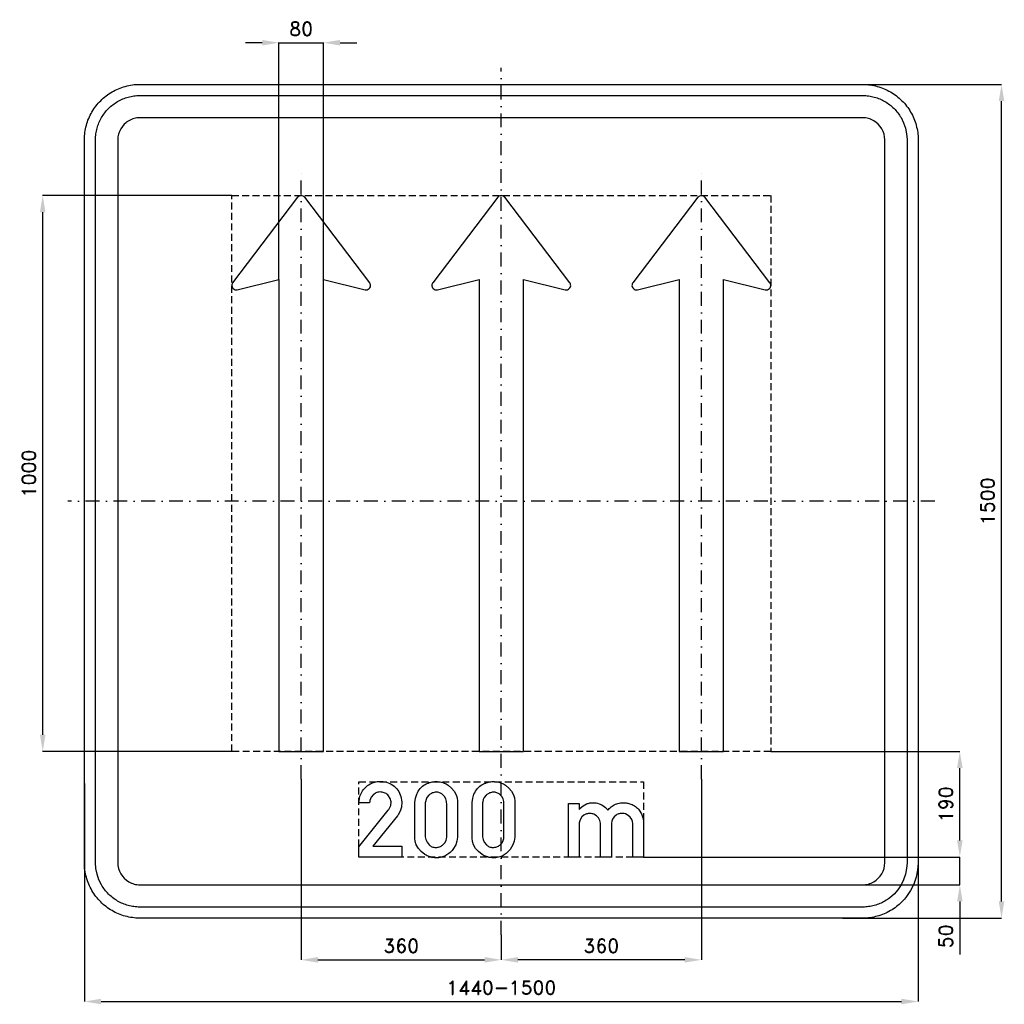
# Model space of a CAD drawing. Header units: millimetres. Extents: x -866 to 905, y -905 to 866.
import ezdxf

# ---------------------------------------------------------------- set-up
doc = ezdxf.new("R2010")
doc.units = ezdxf.units.MM
doc.header["$LTSCALE"] = 5
doc.linetypes.add('ČERCHOVANÁX2', pattern=[2, 1, -0.5, 0, -0.5])
doc.linetypes.add('ČÁRKOVANÁX2', pattern=[1.5, 1, -0.5])
doc.layers.add('Kóty', color=2, linetype='Continuous')
doc.layers.add('Značka', color=7, linetype='Continuous')
doc.styles.get("Standard").update_dxf_attribs({"font": 'romand.shx', "height": 25})
doc.dimstyles.get("Standard").update_dxf_attribs({"dimtxt": 25, "dimasz": 30, "dimexe": 0.18, "dimexo": 0.0625, "dimgap": 12.5, "dimtad": 1, "dimdec": 0, "dimzin": 0, "dimdsep": 46, "dimtxsty": 'Standard', "dimcen": 0.09, "dimadec": 0, "dimazin": 0, "dimtfac": 1, "dimtdec": 0, "dimtofl": 0, "dimtmove": 0, "dimatfit": 3, "dimfxl": 1, "dimtolj": 1, "dimtzin": 0, "dimarcsym": 0})

# ---------------------------------------------------------------- blocks, each defined once
blk = doc.blocks.new('*D0')
at = {"layer": 'Defpoints', "color": 0, "transparency": 16777216}
for p in [(-360, -500), (0, -780.0625), (0, -825)]:
    blk.add_point(p, dxfattribs=at)
at = {"layer": 'Kóty', "color": 0, "lineweight": -2, "transparency": 16777216}
for p, q in [((-360, -500.0625), (-360, -825.18)), ((0, -780.125), (0, -825.18)), ((-330, -825), (-30, -825))]:
    blk.add_line(p, q, dxfattribs=at)
at = {"layer": 'Kóty', "color": 0, "transparency": 16777216}
for points in [[(-330, -820), (-330, -830), (-360, -825)], [(-30, -820), (-30, -830), (0, -825)]]:
    blk.add_solid(points, dxfattribs=at)
at = {"layer": 'Kóty', "color": 0, "transparency": 16777216, "insert": (-180, -800), "char_height": 25, "attachment_point": 5}
blk.add_mtext('\\A1;360', dxfattribs=at)
blk = doc.blocks.new('*D1')
at = {"layer": 'Defpoints', "color": 0, "transparency": 16777216}
for p in [(360, -500), (0, -780), (0, -825)]:
    blk.add_point(p, dxfattribs=at)
at = {"layer": 'Kóty', "color": 0, "lineweight": -2, "transparency": 16777216}
for p, q in [((360, -500.0625), (360, -825.18)), ((0, -780.0625), (0, -825.18)), ((330, -825), (30, -825))]:
    blk.add_line(p, q, dxfattribs=at)
at = {"layer": 'Kóty', "color": 0, "transparency": 16777216}
for points in [[(30, -820), (30, -830), (0, -825)], [(330, -820), (330, -830), (360, -825)]]:
    blk.add_solid(points, dxfattribs=at)
at = {"layer": 'Kóty', "color": 0, "transparency": 16777216, "insert": (180, -800), "char_height": 25, "attachment_point": 5}
blk.add_mtext('\\A1;360', dxfattribs=at)
blk = doc.blocks.new('*D2')
at = {"layer": 'Defpoints', "color": 0, "transparency": 16777216}
for p in [(-750, -507.4), (750, -603.9), (750, -900)]:
    blk.add_point(p, dxfattribs=at)
at = {"layer": 'Kóty', "color": 0, "lineweight": -2, "transparency": 16777216}
for p, q in [((-750, -507.5), (-750, -900.2)), ((750, -603.9), (750, -900.2)), ((-720, -900), (720, -900))]:
    blk.add_line(p, q, dxfattribs=at)
at = {"layer": 'Kóty', "color": 0, "transparency": 16777216}
for points in [[(-720, -895), (-720, -905), (-750, -900)], [(720, -895), (720, -905), (750, -900)]]:
    blk.add_solid(points, dxfattribs=at)
at = {"layer": 'Kóty', "color": 0, "transparency": 16777216, "insert": (0, -875), "char_height": 25, "attachment_point": 5}
blk.add_mtext('\\A1;1440-1500', dxfattribs=at)
blk = doc.blocks.new('*D3')
at = {"layer": 'Defpoints', "color": 0, "transparency": 16777216}
for p in [(-825, 550), (-484.79, 550), (-484.79, -450)]:
    blk.add_point(p, dxfattribs=at)
at = {"layer": 'Kóty', "color": 0, "lineweight": -2, "transparency": 16777216}
for p, q in [((-484.8525, 550), (-825.18, 550)), ((-825, -420), (-825, 520)), ((-484.8525, -450), (-825.18, -450))]:
    blk.add_line(p, q, dxfattribs=at)
at = {"layer": 'Kóty', "color": 0, "transparency": 16777216}
for points in [[(-830, 520), (-820, 520), (-825, 550)], [(-830, -420), (-820, -420), (-825, -450)]]:
    blk.add_solid(points, dxfattribs=at)
at = {"layer": 'Kóty', "color": 0, "transparency": 16777216, "insert": (-850, 50), "char_height": 25, "attachment_point": 5, "rotation": 90}
blk.add_mtext('\\A1;1000', dxfattribs=at)
blk = doc.blocks.new('*D4')
at = {"layer": 'Defpoints', "color": 0, "transparency": 16777216}
for p in [(256, -640), (589.2, -690), (825, -690)]:
    blk.add_point(p, dxfattribs=at)
at = {"layer": 'Kóty', "color": 0, "lineweight": -2, "transparency": 16777216}
for p, q in [((825, -610), (825, -580)), ((256.1, -640), (825.2, -640)), ((589.2, -690), (825.2, -690)), ((825, -720), (825, -815.5))]:
    blk.add_line(p, q, dxfattribs=at)
at = {"layer": 'Kóty', "color": 0, "transparency": 16777216}
for points in [[(820, -610), (830, -610), (825, -640)], [(820, -720), (830, -720), (825, -690)]]:
    blk.add_solid(points, dxfattribs=at)
at = {"layer": 'Kóty', "color": 0, "transparency": 16777216, "insert": (800, -782.7), "char_height": 25, "attachment_point": 5, "rotation": 90}
blk.add_mtext('\\A1;50', dxfattribs=at)
blk = doc.blocks.new('*D5')
at = {"layer": 'Defpoints', "color": 0, "transparency": 16777216}
for p in [(484.79, -450), (825, -450), (256.03, -640)]:
    blk.add_point(p, dxfattribs=at)
at = {"layer": 'Kóty', "color": 0, "lineweight": -2, "transparency": 16777216}
for p, q in [((484.8525, -450), (825.18, -450)), ((825, -610), (825, -480)), ((256.0925, -640), (825.18, -640))]:
    blk.add_line(p, q, dxfattribs=at)
at = {"layer": 'Kóty', "color": 0, "transparency": 16777216}
for points in [[(820, -480), (830, -480), (825, -450)], [(820, -610), (830, -610), (825, -640)]]:
    blk.add_solid(points, dxfattribs=at)
at = {"layer": 'Kóty', "color": 0, "transparency": 16777216, "insert": (800, -545), "char_height": 25, "attachment_point": 5, "rotation": 90}
blk.add_mtext('\\A1;190', dxfattribs=at)
blk = doc.blocks.new('*D6')
at = {"layer": 'Defpoints', "color": 0, "transparency": 16777216}
for p in [(609.8, 750), (900, 750), (613.8, -750)]:
    blk.add_point(p, dxfattribs=at)
at = {"layer": 'Kóty', "color": 0, "lineweight": -2, "transparency": 16777216}
for p, q in [((609.8, 750), (900.2, 750)), ((900, -720), (900, 720)), ((613.8, -750), (900.2, -750))]:
    blk.add_line(p, q, dxfattribs=at)
at = {"layer": 'Kóty', "color": 0, "transparency": 16777216}
for points in [[(895, 720), (905, 720), (900, 750)], [(895, -720), (905, -720), (900, -750)]]:
    blk.add_solid(points, dxfattribs=at)
at = {"layer": 'Kóty', "color": 0, "transparency": 16777216, "insert": (875, 0), "char_height": 25, "attachment_point": 5, "rotation": 90}
blk.add_mtext('\\A1;1500', dxfattribs=at)
blk = doc.blocks.new('*D7')
at = {"layer": 'Defpoints', "color": 0, "transparency": 16777216}
for p in [(-320, 825), (-400, 399.21), (-320, 399.21)]:
    blk.add_point(p, dxfattribs=at)
at = {"layer": 'Kóty', "color": 0, "lineweight": -2, "transparency": 16777216}
for p, q in [((-430, 825), (-460, 825)), ((-400, 399.2725), (-400, 825.18)), ((-320, 399.2725), (-320, 825.18)), ((-290, 825), (-260, 825))]:
    blk.add_line(p, q, dxfattribs=at)
at = {"layer": 'Kóty', "color": 0, "transparency": 16777216}
for points in [[(-430, 830), (-430, 820), (-400, 825)], [(-290, 830), (-290, 820), (-320, 825)]]:
    blk.add_solid(points, dxfattribs=at)
at = {"layer": 'Kóty', "color": 0, "transparency": 16777216, "insert": (-360, 850), "char_height": 25, "attachment_point": 5}
blk.add_mtext('\\A1;80', dxfattribs=at)

msp = doc.modelspace()

# ---------------------------------------------------------------- linework, layer by layer
at = {"layer": 'Kóty'}
for points in [[(-400, 825), (-320, 825)], [(825, -690), (825, -640)]]:
    msp.add_lwpolyline(points, dxfattribs=at)
at = {"layer": 'Značka', "color": 6, "linetype": 'ČERCHOVANÁX2', "ltscale": 5}
for points in [[(0, -780), (0, 780)], [(-360, -500), (-360, 600)], [(360, -500), (360, 600)], [(780, 0), (-780, 0)]]:
    msp.add_lwpolyline(points, dxfattribs=at)
at = {"layer": 'Značka', "color": 5}
for points in [[(-650, -750), (-650.39, -749.9988), (-650.79, -749.9969, -0.032183), (-663.7, -749.0925, -0.0354395), (-676.39, -746.4557, -0.036257), (-688.66, -742.3068, -0.0344302), (-700.23, -736.4713, -0.0337135), (-711, -729.2849, -0.034097), (-720.71, -720.7107, -0.0342145), (-729.29, -711.0064, -0.0342268), (-736.47, -700.2266, -0.0340428), (-742.27, -688.6512, -0.0334252), (-746.46, -676.3873, -0.0341747), (-749.14, -663.6918, -0.0367361), (-750, -650.785), (-750, -650.393), (-750, -650), (-750, 650), (-750, 650.39), (-750, 650.79, -0.0321975), (-749.09, 663.7, -0.0354674), (-746.46, 676.39, -0.0363203), (-742.31, 688.66, -0.0344709), (-736.47, 700.23, -0.0337211), (-729.29, 711, -0.0340992), (-720.71, 720.71, -0.0342018), (-711.01, 729.29, -0.0342246), (-700.23, 736.47, -0.0340515), (-688.65, 742.27, -0.0334153), (-676.39, 746.46, -0.0341236), (-663.69, 749.14, -0.0367442), (-650.79, 750), (-650.39, 750), (-650, 750), (650, 750), (650.39, 750), (650.79, 750, -0.0321821), (663.7, 749.09, -0.0354474), (676.39, 746.46, -0.0362719), (688.66, 742.31, -0.0344334), (700.23, 736.47, -0.0337229), (711, 729.28, -0.0340912), (720.71, 720.71, -0.0342207), (729.29, 711.01, -0.0342246), (736.47, 700.23, -0.0340384), (742.27, 688.65, -0.0334249), (746.46, 676.39, -0.034173), (749.14, 663.69, -0.0367364), (750, 650.79), (750, 650.39), (750, 650), (750, -650), (750, -650.393), (750, -650.785), (749.09, -663.6978), (746.46, -676.3873), (742.31, -688.6591), (736.47, -700.2266), (729.28, -711.0042, -0.0341063), (720.71, -720.7107, -0.0342027), (711.01, -729.2931, -0.034227), (700.23, -736.4713, -0.0340442), (688.65, -742.2651, -0.0334113), (676.39, -746.4557, -0.0341218), (663.69, -749.1355, -0.0367434), (650.79, -749.9969), (650.39, -749.9989), (650, -750), (-650, -750)], [(-650, -730), (-650.31, -729.9991), (-650.63, -729.9975, -0.0321839), (-660.96, -729.274, -0.035448), (-671.11, -727.1646, -0.0362817), (-680.93, -723.8454, -0.0344216), (-690.18, -719.1771, -0.0337453), (-698.8, -713.4279, -0.0341022), (-706.57, -706.5685, -0.034186), (-713.43, -698.8051, -0.0342028), (-719.18, -690.1812), (-723.81, -680.921), (-727.16, -671.1098), (-729.31, -660.9534), (-730, -650.628), (-730, -650.314), (-730, -650), (-730, 650), (-730, 650.31), (-730, 650.63, -0.0321794), (-729.27, 660.96, -0.0354889), (-727.16, 671.11, -0.0362814), (-723.85, 680.93, -0.0344198), (-719.18, 690.18, -0.033728), (-713.43, 698.8, -0.0340731), (-706.57, 706.57, -0.0342387), (-698.81, 713.43, -0.0341991), (-690.18, 719.18, -0.0340344), (-680.92, 723.81, -0.0334143), (-671.11, 727.16, -0.0341236), (-660.95, 729.31, -0.0367402), (-650.63, 730), (-650.31, 730), (-650, 730), (650, 730), (650.31, 730), (650.63, 730, -0.032183), (660.96, 729.27, -0.0354467), (671.11, 727.16, -0.0362744), (680.93, 723.85, -0.0344144), (690.18, 719.18, -0.033745), (698.8, 713.43, -0.0340968), (706.57, 706.57, -0.0341871), (713.43, 698.81, -0.0342063), (719.18, 690.18), (723.81, 680.92), (727.16, 671.11), (729.31, 660.95), (730, 650.63), (730, 650.31), (730, 650), (730, -650), (730, -650.314), (730, -650.628), (729.27, -660.9582), (727.16, -671.1098), (723.85, -680.9273), (719.18, -690.1812), (713.43, -698.8034), (706.57, -706.5685), (698.81, -713.4345, -0.0342057), (690.18, -719.1771, -0.0340314), (680.92, -723.8121, -0.0334215), (671.11, -727.1646, -0.0341218), (660.95, -729.3084, -0.0367439), (650.63, -729.9975), (650.31, -729.9991), (650, -730), (-650, -730)], [(-650, -690), (650, -690), (650.16, -689.9995), (650.31, -689.9988, 0.0321848), (655.48, -689.637, 0.0354594), (660.55, -688.5823, 0.0362767), (665.46, -686.9227), (670.09, -684.5885), (674.4, -681.714), (678.28, -678.2843), (681.72, -674.4026), (684.59, -670.0906), (686.91, -665.4605), (688.58, -660.5549), (689.65, -655.4767), (690, -650.314), (690, -650.157), (690, -650), (690, 650), (690, 650.16), (690, 650.31), (689.64, 655.48), (688.58, 660.55), (686.92, 665.46), (684.59, 670.09), (681.71, 674.4), (678.28, 678.28), (674.4, 681.72), (670.09, 684.59), (665.46, 686.91, 0.0334086), (660.55, 688.58, 0.0341855), (655.48, 689.65, 0.0367465), (650.31, 690), (650.16, 690), (650, 690), (-650, 690), (-650.16, 690), (-650.31, 690, 0.0321848), (-655.48, 689.64, 0.0354579), (-660.55, 688.58, 0.0362712), (-665.46, 686.92, 0.0343823), (-670.09, 684.59, 0.0336505), (-674.4, 681.71), (-678.28, 678.28), (-681.72, 674.4), (-684.59, 670.09), (-686.91, 665.46), (-688.58, 660.55), (-689.65, 655.48), (-690, 650.31), (-690, 650.16), (-690, 650), (-690, -650), (-690, -650.157), (-690, -650.314), (-689.64, -655.4791), (-688.58, -660.5549), (-686.92, -665.4636), (-684.59, -670.0906), (-681.71, -674.4017), (-678.28, -678.2843), (-674.4, -681.7172), (-670.09, -684.5885), (-665.46, -686.9061, 0.0334044), (-660.55, -688.5823, 0.0341611), (-655.48, -689.6542, 0.0367494), (-650.31, -689.9988), (-650.16, -689.9996), (-650, -690)], [(-400, -450), (-320, -450), (-320, 375.21), (-320, 399.21), (-245.04, 380.66), (-244.65, 380.58), (-244.26, 380.51, 0.0524344), (-242.69, 380.43, 0.0527412), (-241.13, 380.68), (-239.3, 381.38), (-237.7, 382.54), (-236.42, 384.03), (-235.56, 385.8), (-235.14, 387.72), (-235.21, 389.68), (-235.6, 391.22), (-236.3, 392.62), (-236.52, 392.95), (-236.75, 393.27), (-353.63, 546.85), (-353.87, 547.13), (-354.11, 547.41), (-355.19, 548.42), (-356.45, 549.17), (-358.17, 549.73), (-360, 550), (-361.82, 549.71), (-363.55, 549.17), (-364.82, 548.41), (-365.89, 547.41), (-366.13, 547.13), (-366.37, 546.85), (-483.25, 393.27), (-483.48, 392.95), (-483.7, 392.62), (-484.4, 391.21), (-484.79, 389.68), (-484.87, 387.72), (-484.44, 385.8), (-483.58, 384.03), (-482.3, 382.54), (-480.7, 381.39), (-478.87, 380.68), (-477.31, 380.42, 0.0574541), (-475.74, 380.51), (-475.35, 380.58), (-474.96, 380.66), (-400, 399.21), (-400, -450)], [(-40, -450), (40, -450), (40, 375.21), (40, 399.21), (114.96, 380.66), (115.35, 380.58), (115.74, 380.51, 0.0524344), (117.31, 380.43, 0.0527412), (118.87, 380.68), (120.7, 381.38), (122.3, 382.54), (123.58, 384.03), (124.44, 385.8), (124.86, 387.72), (124.79, 389.68), (124.4, 391.22), (123.7, 392.62), (123.48, 392.95), (123.25, 393.27), (6.37, 546.85), (6.13, 547.13), (5.89, 547.41), (4.81, 548.42), (3.55, 549.17), (1.83, 549.73), (0, 550), (-1.82, 549.71), (-3.55, 549.17), (-4.82, 548.41), (-5.89, 547.41), (-6.13, 547.13), (-6.37, 546.85), (-123.25, 393.27), (-123.48, 392.95), (-123.7, 392.62), (-124.4, 391.21), (-124.79, 389.68), (-124.87, 387.72), (-124.44, 385.8), (-123.58, 384.03), (-122.3, 382.54), (-120.7, 381.39), (-118.87, 380.68), (-117.31, 380.42, 0.0574541), (-115.74, 380.51), (-115.35, 380.58), (-114.96, 380.66), (-40, 399.21), (-40, -450)], [(320, -450), (400, -450), (400, 375.21), (400, 399.21), (474.96, 380.66), (475.35, 380.58), (475.74, 380.51), (477.31, 380.43, 0.0527412), (478.87, 380.68), (480.7, 381.38), (482.3, 382.54), (483.58, 384.03), (484.44, 385.8), (484.86, 387.72), (484.79, 389.68), (484.4, 391.22), (483.7, 392.62), (483.48, 392.95), (483.25, 393.27), (366.37, 546.85), (366.13, 547.13), (365.89, 547.41), (364.81, 548.42), (363.55, 549.17), (361.83, 549.73), (360, 550), (358.18, 549.71), (356.45, 549.17), (355.18, 548.41), (354.11, 547.41), (353.87, 547.13), (353.63, 546.85), (236.75, 393.27), (236.52, 392.95), (236.3, 392.62), (235.6, 391.21), (235.21, 389.68), (235.13, 387.72), (235.56, 385.8), (236.42, 384.03), (237.7, 382.54), (239.3, 381.39), (241.13, 380.68), (242.69, 380.42, 0.0574541), (244.26, 380.51), (244.65, 380.58), (245.04, 380.66), (320, 399.21), (320, -450)], [(-256.03, -640), (-256.03, -621.958), (-203.22, -555.498), (-202.45, -554.521), (-201.71, -553.516), (-198.85, -547.512), (-198.22, -540.887), (-199.61, -534.894), (-203.01, -529.694, 0.0982346), (-208.99, -525.033, 0.106106), (-216.25, -523.098, 0.106167), (-223.63, -524.027, 0.0999685), (-230.11, -527.837), (-234.15, -532.512), (-236.31, -538.159), (-236.64, -540.244), (-236.82, -542.35), (-256.03, -542.35), (-255.98, -540.535), (-255.89, -538.722), (-254.29, -530.616), (-250.83, -523.042, -0.0720932), (-244.4, -514.743, -0.0721515), (-235.92, -508.614, -0.0614748), (-227.77, -505.261, -0.0599347), (-219.03, -503.959, -0.0830637), (-206.56, -505.412, -0.0870209), (-195.24, -510.92, -0.0877339), (-186.16, -519.658, -0.0878147), (-180.63, -530.903), (-178.91, -540.504), (-179.73, -550.253), (-181.84, -557.506), (-185.48, -564.034), (-186.2, -565.02), (-186.94, -565.989), (-230.8, -620.734), (-178.97, -620.734), (-178.97, -640), (-256.03, -640)], [(-155.34, -544.094), (-155.35, -542.884), (-155.34, -541.675), (-154.46, -534.293), (-152.12, -527.162, -0.079491), (-145.92, -516.976, -0.0890461), (-136.81, -509.43, -0.0598101), (-129.83, -506.201, -0.0520107), (-122.29, -504.592, -0.0620122), (-112.46, -504.58, -0.0645235), (-102.96, -507.011, -0.0554083), (-95.61, -510.687), (-89.25, -515.884), (-84.57, -521.502), (-81.19, -527.964), (-79.46, -533.51), (-78.77, -539.256), (-78.74, -541.268), (-78.77, -543.278), (-78.77, -602.116), (-78.76, -603.325), (-78.77, -604.534), (-79.68, -611.531), (-81.99, -618.245), (-87.02, -626.695, -0.0659673), (-94.08, -633.545, -0.0610506), (-101.69, -638.187, -0.0641507), (-110.2, -640.802, -0.0696644), (-119.99, -641.323, -0.0674445), (-129.55, -639.198, -0.0568173), (-137.26, -635.548), (-144.06, -630.325), (-149.21, -624.754), (-152.92, -618.245), (-154.72, -612.326), (-155.34, -606.152), (-155.37, -604.131), (-155.34, -602.116), (-155.34, -544.094)], [(-52.33, -544.094), (-52.34, -542.884), (-52.33, -541.675), (-51.45, -534.293), (-49.11, -527.162, -0.079491), (-42.91, -516.976, -0.0890461), (-33.8, -509.43, -0.0598101), (-26.82, -506.201, -0.0520107), (-19.29, -504.592, -0.0620122), (-9.46, -504.58, -0.0645235), (0.05, -507.011, -0.0554083), (7.4, -510.687), (13.76, -515.884), (18.43, -521.502), (21.82, -527.964), (23.54, -533.51), (24.24, -539.256), (24.27, -541.268), (24.24, -543.278), (24.24, -602.116), (24.25, -603.325), (24.24, -604.534), (23.33, -611.531), (21.02, -618.245), (15.99, -626.695, -0.0659673), (8.92, -633.545, -0.0610506), (1.31, -638.187, -0.0641507), (-7.19, -640.802, -0.0696644), (-16.98, -641.323, -0.0674445), (-26.54, -639.198, -0.0568173), (-34.25, -635.548), (-41.06, -630.325), (-46.2, -624.754), (-49.91, -618.245), (-51.71, -612.326), (-52.33, -606.152), (-52.36, -604.131), (-52.33, -602.116), (-52.33, -544.094)], [(-136.81, -544.094), (-136.81, -602.116), (-136.82, -602.925), (-136.81, -603.733), (-135.86, -608.731), (-133.59, -613.408), (-129.76, -618.217, 0.0947302), (-124.71, -621.466, 0.108418), (-117.96, -622.799, 0.0875481), (-111.02, -621.466, 0.0781598), (-105.53, -618.612), (-101.34, -614.209), (-99.38, -610.531), (-98.36, -606.503), (-98.17, -604.314), (-98.12, -602.116), (-98.12, -544.094), (-98.25, -542.184), (-98.46, -540.283), (-99.73, -535.533), (-102.14, -531.198), (-106.72, -526.589, 0.0979295), (-112.62, -523.942, 0.0998364), (-119.19, -523.529, 0.0883358), (-125.51, -525.545, 0.0742349), (-130.17, -528.708), (-133.66, -533.055), (-135.4, -536.706), (-136.39, -540.62), (-136.63, -542.354), (-136.81, -544.094)], [(-33.8, -544.094), (-33.8, -602.116), (-33.81, -602.925), (-33.8, -603.733), (-32.85, -608.731), (-30.58, -613.408), (-26.75, -618.217, 0.0947302), (-21.71, -621.466, 0.108418), (-14.95, -622.799, 0.0875481), (-8.01, -621.466, 0.0781598), (-2.52, -618.612), (1.67, -614.209), (3.63, -610.531), (4.65, -606.503), (4.84, -604.314), (4.89, -602.116), (4.89, -544.094), (4.76, -542.184), (4.55, -540.283), (3.27, -535.533), (0.86, -531.198), (-3.72, -526.589, 0.0979295), (-9.61, -523.942, 0.0998364), (-16.18, -523.529, 0.0883358), (-22.51, -525.545, 0.0742349), (-27.16, -528.708), (-30.65, -533.055), (-32.39, -536.706), (-33.38, -540.62), (-33.62, -542.354), (-33.8, -544.094)], [(120.66, -639.986), (120.66, -543.517), (140.04, -543.517), (140.04, -554.261), (141.1, -553.087), (142.18, -551.941), (147.45, -547.642), (153.54, -544.558, -0.0497381), (159.36, -542.826, -0.0499281), (165.4, -542.28, -0.0446089), (170.78, -542.705, -0.0453626), (175.99, -544.08), (180.77, -546.2), (185.18, -549.03), (187.6, -550.943), (189.78, -553.108), (190.8, -554.331), (191.78, -555.597), (192.92, -554.243), (194.11, -552.925, -0.0720718), (201.34, -547.269, -0.0664649), (209.88, -543.756), (214.59, -542.683, -0.0358416), (219.38, -542.294, -0.0505108), (226.27, -542.853, -0.0496102), (232.97, -544.783, -0.0682931), (241.4, -549.328, -0.0733211), (248.21, -556.005), (252.23, -562.357), (254.83, -569.406), (255.46, -571.997), (255.86, -574.623), (255.96, -575.81), (256.03, -577), (256.03, -639.986), (236.66, -639.986), (236.66, -580.895), (236.64, -580.171), (236.61, -579.447), (236, -575.843), (234.68, -572.416), (232, -568.307), (228.33, -565.047), (223.5, -562.565, 0.0743145), (218.16, -561.587, 0.0807313), (212.29, -562.172, 0.0807337), (206.88, -564.583), (202.99, -567.785), (200.2, -571.923), (198.88, -575.415), (198.16, -579.081), (198.09, -579.609), (198.02, -580.136), (198.02, -639.986), (178.69, -639.986), (178.69, -580.516), (178.66, -579.707), (178.61, -578.898), (177.49, -574.076), (175.04, -569.716), (171.3, -565.774), (166.56, -563.092, 0.089034), (159.93, -561.603, 0.093647), (153.22, -562.544, 0.0732679), (148.64, -564.67), (144.85, -568.014), (141.72, -572.836), (140.21, -578.322), (140.12, -579.053), (140.04, -579.784), (140.04, -639.986), (120.66, -639.986)]]:
    msp.add_lwpolyline(points, format="xyb", dxfattribs=at)
at = {"layer": 'Značka', "color": 6, "linetype": 'ČÁRKOVANÁX2', "ltscale": 2.5}
for points in [[(-484.79, -450), (-484.79, 550), (484.79, 550), (484.79, -450), (-484.79, -450)], [(-256.03, -640), (-256.03, -505), (256.03, -505), (256.03, -640), (-256.03, -640)]]:
    msp.add_lwpolyline(points, dxfattribs=at)

# ---------------------------------------------------------------- dimensions: what is measured, and where the dimension line sits
at = {"layer": 'Kóty'}
for base, p1, p2, picture, middle in [((-320, 825), (-400, 399.21), (-320, 399.21), '*D7', (-360, 850)), ((0, -825), (-360, -500), (0, -780.0625), '*D0', (-180, -800)), ((0, -825), (360, -500), (0, -780), '*D1', (180, -800))]:
    dim = msp.add_linear_dim(base=base, p1=p1, p2=p2, dimstyle='Standard', dxfattribs=at)
    dim.commit()
    dim.dimension.update_dxf_attribs({"geometry": picture, "text_midpoint": middle})
for base, p1, p2, picture, middle in [((900, 750), (613.7639, -750), (609.7605, 750), '*D6', (875, 0)), ((-825, 550), (-484.79, -450), (-484.79, 550), '*D3', (-850, 50)), ((825, -450), (256.03, -640), (484.79, -450), '*D5', (800, -545)), ((825, -690), (256.03, -640), (589.157, -690), '*D4', (800, -782.7381))]:
    dim = msp.add_linear_dim(base=base, p1=p1, p2=p2, angle=90, dimstyle='Standard', dxfattribs=at)
    dim.commit()
    dim.dimension.update_dxf_attribs({"geometry": picture, "text_midpoint": middle})
dim = msp.add_linear_dim(base=(750, -900), p1=(-750, -507.4144), p2=(750, -603.8615), text='1440-1500', dimstyle='Standard', dxfattribs=at)
dim.commit()
dim.dimension.update_dxf_attribs({"geometry": '*D2', "text_midpoint": (0, -875)})

doc.saveas('drawing.dxf')
